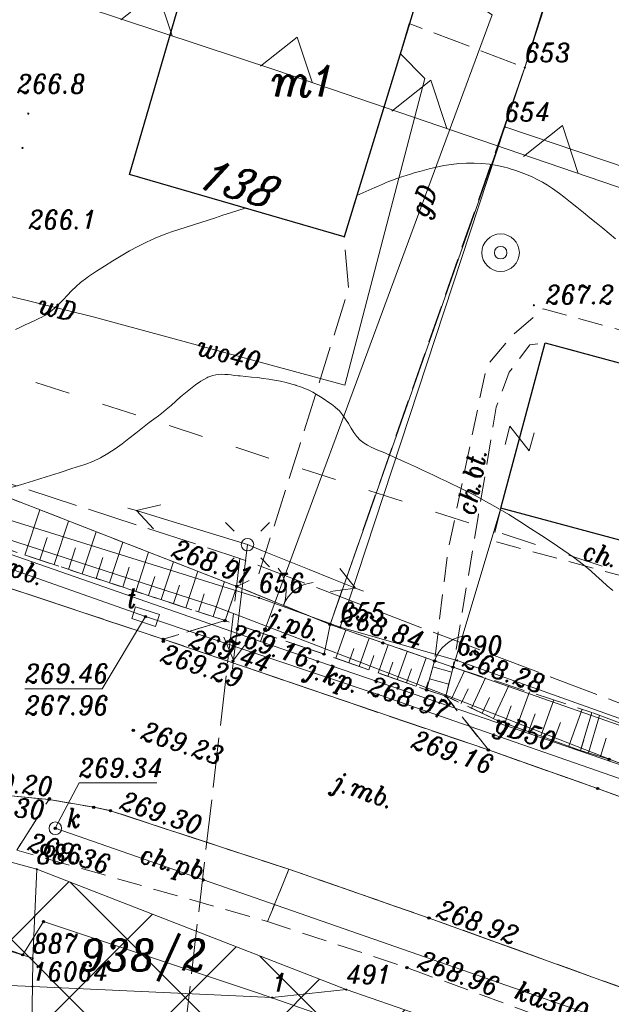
# Model space of a CAD drawing. Header units: metres. Extents: x 7435600 to 7436400, y 5537603 to 5538250.
# Tile 35 of 43: x 7436059 to 7436083, y 5537904 to 5537943. Entities that reach past the tile are written whole.
import ezdxf
from ezdxf.enums import TextEntityAlignment as Align

# ---------------------------------------------------------------- set-up
doc = ezdxf.new("R2010")
doc.units = ezdxf.units.M
doc.header["$MEASUREMENT"] = 0
for name, pattern in [('1.4_1.4', [2.8, 1.4, -1.4]), ('1.5_0.5', [2, 1.5, -0.5]), ('219-500', [0]), ('3117-500', [0]), ('ktok02-500', [0]), ('ktok04-500', [0]), ('mz1.0_0.5', [1.5, 1, -0.5]), ('mz1.25_0.5', [1.75, 1.25, -0.5]), ('mz2.0_0.5', [2.5, 2, -0.5])]:
    doc.linetypes.add(name, pattern=pattern)
doc.layers.get('0').update_dxf_attribs({"color": 2, "linetype": 'CONTINUOUS', "lineweight": 5})
doc.layers.add('!ramka', color=2, linetype='CONTINUOUS', lineweight=0)
doc.layers.add('BUIB02_02', color=7, linetype='CONTINUOUS', lineweight=0)
for name, color, linetype in [('000 Inne (niezydentyfikowane)', 7, 'CONTINUOUS'), ('140-Punkty robocze', 7, 'CONTINUOUS'), ('203-Punkt załamania granicy działki nie stabilizowany', 7, 'CONTINUOUS'), ('203-Punkt załamania granicy działki nie stabilizowany-Atr103', 7, 'CONTINUOUS'), ('203-Punkt załamania granicy działki nie stabilizowany-Atr104', 7, 'CONTINUOUS'), ('211-Nr działki', 7, 'CONTINUOUS'), ('219-Linia granicy', 7, 'CONTINUOUS'), ('238-Punkt adresowy budynku', 7, 'CONTINUOUS'), ('312-Budynek (powierzchnia)', 7, 'CONTINUOUS'), ('312-Numer ewidencyjny budynku-Atr124', 7, 'CONTINUOUS'), ('403-Punkt określonej wysokości', 7, 'CONTINUOUS'), ('811-Warstwica ciągła linia', 7, 'CONTINUOUS'), ('991-Przehaczenie', 7, 'CONTINUOUS'), ('brama (linia)', 7, 'CONTINUOUS'), ('brama (linia) - symbol', 7, 'CONTINUOUS'), ('chodnik (powierzchnia)', 7, 'CONTINUOUS'), ('chodnik (powierzchnia)-Atr17', 7, 'CONTINUOUS'), ('furtka (linia)', 7, 'CONTINUOUS'), ('furtka (linia) - symbol', 7, 'CONTINUOUS'), ('jezdnia (powierzchnia)', 7, 'CONTINUOUS'), ('jezdnia (powierzchnia)-Atr17', 7, 'CONTINUOUS'), ('krawężnik (linia)', 7, 'CONTINUOUS'), ('latarnia na słupie lub maszcie (punkt)', 7, 'CONTINUOUS'), ('Miejsce błędu lub ostrzeżenia po kontroli', 7, 'CONTINUOUS'), ('Nieprzekraczalna linia zabudowy', 7, 'CONTINUOUS'), ('ogrodzenie trwałe (linia)', 7, 'CONTINUOUS'), ('plac (powierzchnia)', 7, 'CONTINUOUS'), ('przewód elektroenergetyczny niskiego napięcia (linia) - symbol', 7, 'CONTINUOUS'), ('przewód gazowy (linia)', 7, 'CONTINUOUS'), ('przewód gazowy (linia)-Atr1', 7, 'CONTINUOUS'), ('przewód kanalizacyjny (linia)', 7, 'CONTINUOUS'), ('przewód kanalizacyjny (linia)-Atr1', 7, 'CONTINUOUS'), ('przewód telekomunikacyjny (linia)', 7, 'CONTINUOUS'), ('przewód telekomunikacyjny - projektowany lub w budowie (linia) - ob. projektowany', 7, 'CONTINUOUS'), ('przewód wodociągowy (linia)', 7, 'CONTINUOUS'), ('przewód wodociągowy (linia)-Atr1', 7, 'CONTINUOUS'), ('punkt o określonej wysokości (sieć kanalizacyjna)', 7, 'CONTINUOUS'), ('punkt o określonej wysokości (sieć kanalizacyjna)-Atr2', 7, 'CONTINUOUS'), ('punkt o określonej wysokości (sieć telekomunikacyjna)', 7, 'CONTINUOUS'), ('punkt o określonej wysokości (sieć telekomunikacyjna)-Atr2', 7, 'CONTINUOUS'), ('punkt o określonej wysokości (sieć telekomunikacyjna)-Atr3', 7, 'CONTINUOUS'), ('punkt wysokościowy naturalny', 7, 'CONTINUOUS'), ('punkt wysokościowy naturalny-Atr2', 7, 'CONTINUOUS'), ('punkt wysokościowy sztuczny', 7, 'CONTINUOUS'), ('punkt wysokościowy sztuczny-Atr2', 7, 'CONTINUOUS'), ('schody w ciągu komunikacyjnym', 7, 'CONTINUOUS'), ('skarpa nieumocniona (powierzchnia)', 7, 'CONTINUOUS'), ('Strefa osuwisk potencjalnych', 7, 'CONTINUOUS'), ('studnia (punkt)', 7, 'CONTINUOUS'), ('studzienka prostokątna - przewód telekomunikacyjny (punkt)', 7, 'CONTINUOUS'), ('studzienka prostokątna - przewód telekomunikacyjny (punkt)-Atr17', 7, 'CONTINUOUS'), ('słup (punkt)', 7, 'CONTINUOUS'), ('właz okrągły - siec kanalizacyjna (punkt)', 7, 'CONTINUOUS'), ('właz okrągły - siec kanalizacyjna (punkt)-Atr17', 7, 'CONTINUOUS')]:
    doc.layers.add(name, color=color, linetype=linetype)
doc.styles.get("Standard").update_dxf_attribs({"font": 'italic_1250.shx', "width": 0.75})
doc.linetypes.add('902-500', pattern='A,3.75,0,[1,ksztalty.shx,S=0.5,R=0,X=0,Y=0],3.75', length=7.5)

# ---------------------------------------------------------------- blocks, each defined once
blk = doc.blocks.new('991')
at = {"color": 0, "linetype": 'Continuous', "lineweight": 0}
for p, q in [((-0.375, 0.5), (0.375, 0.5)), ((-0.375, -0.5), (0.375, 0.5)), ((-0.375, -0.5), (0.375, -0.5))]:
    blk.add_line(p, q, dxfattribs=at)
blk = doc.blocks.new('203')
at = {"linetype": 'Continuous', "lineweight": 0}
h = blk.add_hatch(color=0, dxfattribs=at)
edge = h.paths.add_edge_path()
edge.add_arc((0, 0), 0.045, 0, 360)
blk = doc.blocks.new('US22')
at = {"color": 0, "linetype": 'Continuous', "lineweight": 13}
blk.add_circle((0, 0), 0.25, dxfattribs=at)
blk = doc.blocks.new('US13')
at = {"color": 0, "linetype": 'Continuous', "lineweight": 13}
for radius in [0.75, 0.25]:
    blk.add_circle((0, 0), radius, dxfattribs=at)
blk = doc.blocks.new('PE04')
at = {"color": 0, "linetype": 'Continuous', "lineweight": 13}
for p, q in [((4.65, 0), (3.784, 0.5)), ((0.65, 0), (0, 0)), ((0.65, 0), (1.65, 0)), ((1.65, 0), (2.65, 0)), ((2.65, 0), (3.65, 0)), ((3.65, 0), (4.65, 0)), ((4.65, 0), (3.784, -0.5)), ((4.65, 0), (5, 0))]:
    blk.add_line(p, q, dxfattribs=at)
blk = doc.blocks.new('PW01')
at = {"linetype": 'Continuous', "lineweight": 13}
h = blk.add_hatch(color=0, dxfattribs=at)
edge = h.paths.add_edge_path()
edge.add_arc((0, 0), 0.045, 0, 360)
blk = doc.blocks.new('OK04')
at = {"color": 0, "linetype": 'Continuous', "lineweight": 0}
blk.add_arc((1.5, 0.001), 1.5, 120, 180, dxfattribs=at)
blk = doc.blocks.new('OK02')
at = {"color": 0, "linetype": 'Continuous', "lineweight": 0}
for centre, start, end in [((-1.5, 0), 0, 60), ((1.5, 0), 120, 180)]:
    blk.add_arc(centre, 1.5, start, end, dxfattribs=at)
blk = doc.blocks.new('US15B')
at = {"color": 0, "linetype": 'Continuous', "lineweight": 0}
blk.add_lwpolyline([(-0.5, -0.25), (0.5, -0.25), (0.5, 0.25), (-0.5, 0.25)], close=True, dxfattribs=at)
blk = doc.blocks.new('PW02')
at = {"linetype": 'Continuous', "lineweight": 13}
h = blk.add_hatch(color=0, dxfattribs=at)
edge = h.paths.add_edge_path()
edge.add_arc((0, 0), 0.045, 0, 360)
blk = doc.blocks.new('PIKIETA')
at = {"color": 0}
blk.add_circle((0, 0), 0.045, dxfattribs=at)
blk = doc.blocks.new('801')
at = {"linetype": 'Continuous', "lineweight": 13}
h = blk.add_hatch(color=0, dxfattribs=at)
edge = h.paths.add_edge_path()
edge.add_arc((0, 0), 0.045, 0, 360)
blk = doc.blocks.new('SM04')
at = {"color": 0, "linetype": 'Continuous', "lineweight": 13}
blk.add_circle((0, 0), 0.25, dxfattribs=at)
blk = doc.blocks.new('SM011')
at = {"color": 0, "linetype": 'Continuous', "lineweight": 13}
for p, q in [((-0.53, 0.531), (-0.883, 0.884)), ((0.531, 0.531), (0.884, 0.884)), ((-0.53, -0.53), (-0.883, -0.883)), ((0.531, -0.53), (0.884, -0.883))]:
    blk.add_line(p, q, dxfattribs=at)

msp = doc.modelspace()

# ---------------------------------------------------------------- hatches: boundary and pattern name
at = {"layer": 'BUIB02_02', "linetype": 'Continuous', "lineweight": 5}
h = msp.add_hatch(dxfattribs=at)
h.set_pattern_fill('CROSSHATCH', color=253, style=0, pattern_type=2)
h.set_pattern_definition([(45, (7435961.6253, 5537924.7712), (-2.319904, 2.319904), []), (315, (7435961.6253, 5537924.7712), (2.319904, 2.319904), [])])
h.paths.add_polyline_path([(7436043.44, 5537913.56), (7436060.08, 5537909.02), (7436072.46, 5537904.21), (7436080.45, 5537901.44), (7436125.26, 5537886.3), (7436123.85, 5537883.72), (7436121.78, 5537879.94), (7436111.81, 5537868.54), (7436097.96, 5537862.42), (7436082.82, 5537862.73), (7436056.09, 5537869.29), (7436015.82, 5537881.67), (7435957.74, 5537897.76), (7435948.84, 5537901.62), (7435934.32, 5537910.49), (7435934.03, 5537910.63), (7435939.24, 5537925.51), (7435940.01, 5537935.88), (7435938.04, 5537945.01), (7435935.67, 5537947.6), (7435945.85, 5537945.72), (7435954.28, 5537942.86), (7435969.69, 5537938.08), (7435996.02, 5537930.09), (7436005.99, 5537926.19), (7436016.39, 5537923.91), (7436023.56, 5537921.25)])

# ---------------------------------------------------------------- linework, layer by layer
at = {"layer": '!ramka', "color": 251, "linetype": 'Continuous', "lineweight": 13}
msp.add_3dface([(7435692.445, 5538052.761), (7436192.445, 5538052.761), (7436192.445, 5537747.761), (7435692.445, 5537747.761)], dxfattribs=at)
at = {"layer": '000 Inne (niezydentyfikowane)', "color": 251, "linetype": 'Continuous', "lineweight": 13, "flags": 128}
for points in [[(7436059.61, 5537921.58), (7436060.2, 5537923.39)], [(7436060.78, 5537921.2), (7436061.35, 5537922.94)], [(7436061.9, 5537920.83), (7436062.46, 5537922.51)], [(7436060.2, 5537921.39), (7436060.49, 5537922.28)], [(7436062.99, 5537920.47), (7436063.52, 5537922.1)], [(7436061.35, 5537921.01), (7436061.63, 5537921.87)], [(7436064.04, 5537920.13), (7436064.55, 5537921.7)], [(7436062.45, 5537920.65), (7436062.72, 5537921.48)], [(7436065.05, 5537919.8), (7436065.55, 5537921.31)], [(7436063.52, 5537920.3), (7436063.78, 5537921.1)], [(7436066.04, 5537919.47), (7436066.52, 5537920.94)], [(7436064.55, 5537919.96), (7436064.8, 5537920.73)], [(7436067.13, 5537919.12), (7436067.59, 5537920.52)], [(7436065.55, 5537919.64), (7436065.79, 5537920.38)], [(7436066.55, 5537919.31), (7436066.78, 5537920.03)], [(7436072.04, 5537917.46), (7436072.44, 5537918.59)], [(7436072.98, 5537917.13), (7436073.37, 5537918.26)], [(7436072.56, 5537917.27), (7436072.76, 5537917.84)], [(7436073.74, 5537916.86), (7436074.14, 5537917.99)], [(7436074.5, 5537916.6), (7436074.89, 5537917.73)], [(7436073.36, 5537917), (7436073.56, 5537917.56)], [(7436075.25, 5537916.34), (7436075.65, 5537917.47)], [(7436074.12, 5537916.73), (7436074.32, 5537917.3)], [(7436074.87, 5537916.47), (7436075.07, 5537917.03)], [(7436076.66, 5537915.84), (7436077.18, 5537916.95)], [(7436077.46, 5537915.46), (7436078.03, 5537916.67)], [(7436075.63, 5537916.2), (7436075.73, 5537916.51)], [(7436077.05, 5537915.65), (7436077.33, 5537916.23)], [(7436078.34, 5537915.05), (7436078.96, 5537916.37)], [(7436077.89, 5537915.26), (7436078.19, 5537915.89)], [(7436079.27, 5537914.69), (7436079.78, 5537916.11)], [(7436080.24, 5537914.34), (7436080.76, 5537915.79)], [(7436078.8, 5537914.86), (7436079.05, 5537915.56)], [(7436081.36, 5537913.94), (7436081.89, 5537915.42)], [(7436079.75, 5537914.52), (7436080.01, 5537915.23)], [(7436082.14, 5537913.68), (7436082.59, 5537915.17)], [(7436080.75, 5537914.16), (7436081.02, 5537914.89)], [(7436082.62, 5537913.53), (7436082.85, 5537914.26)]]:
    msp.add_lwpolyline(points, dxfattribs=at)
at = {"layer": '219-Linia granicy', "color": 96, "linetype": '219-500', "lineweight": 13, "flags": 128}
for points in [[(7436082.95, 5537951.41), (7436079.6, 5537941.07)], [(7436079.6, 5537941.07), (7436078.8, 5537938.7)], [(7436078.8, 5537938.7), (7436072.22, 5537918.7)], [(7436078.8, 5537938.7), (7436092.65, 5537934.03)], [(7436055.49, 5537924.07), (7436068.97, 5537919.87)], [(7436072.22, 5537918.7), (7436068.97, 5537919.87)], [(7436072.22, 5537918.7), (7436076.89, 5537917.37)], [(7436087.17, 5537913.7), (7436076.89, 5537917.37)], [(7436059.91, 5537904.33), (7436051.24, 5537904.72)], [(7436059.243, 5537868.457), (7436059.91, 5537904.33)], [(7436069.5, 5537903.89), (7436059.91, 5537904.33)], [(7436072.46, 5537904.21), (7436069.5, 5537903.89)], [(7436072.46, 5537904.21), (7436080.45, 5537901.44)]]:
    msp.add_lwpolyline(points, dxfattribs=at)
at = {"layer": '219-Linia granicy', "color": 96, "linetype": '219-500', "lineweight": 20, "flags": 128}
for points in [[(7436028.97, 5537915.01), (7436059.92, 5537905.46)], [(7436059.92, 5537905.46), (7436060.08, 5537909.02)], [(7436072.46, 5537904.21), (7436060.08, 5537909.02)], [(7436059.92, 5537905.46), (7436059.91, 5537904.33)]]:
    msp.add_lwpolyline(points, dxfattribs=at)
at = {"layer": '312-Budynek (powierzchnia)', "color": 251, "linetype": 'Continuous', "lineweight": 25, "flags": 128}
for points in [[(7436075.92, 5537945.91), (7436074.85, 5537942.39)], [(7436063.79, 5537936.8), (7436066.19, 5537945.04)], [(7436074.85, 5537942.39), (7436072.37, 5537934.3)], [(7436072.37, 5537934.3), (7436063.79, 5537936.8)], [(7436078.64, 5537923.46), (7436080.41, 5537930.07)], [(7436080.41, 5537930.07), (7436090.82, 5537927.26)], [(7436089.05, 5537920.66), (7436078.64, 5537923.46)]]:
    msp.add_lwpolyline(points, dxfattribs=at)
at = {"layer": '811-Warstwica ciągła linia', "color": 32, "linetype": 'Continuous', "lineweight": 13, "flags": 128}
for points in [[(7436083.223, 5537934.23), (7436082.968, 5537934.441), (7436082.712, 5537934.651), (7436082.456, 5537934.861), (7436082.198, 5537935.07), (7436081.94, 5537935.278), (7436081.681, 5537935.485), (7436081.42, 5537935.692), (7436081.158, 5537935.899), (7436080.99, 5537936.03), (7436080.893, 5537936.104), (7436080.702, 5537936.239), (7436080.506, 5537936.367), (7436080.304, 5537936.486), (7436080.097, 5537936.597), (7436079.887, 5537936.699), (7436079.672, 5537936.793), (7436079.454, 5537936.88), (7436079.233, 5537936.958), (7436079.009, 5537937.029), (7436078.9, 5537937.06), (7436078.783, 5537937.091), (7436078.486, 5537937.156), (7436078.185, 5537937.204), (7436077.881, 5537937.235), (7436077.576, 5537937.25), (7436077.27, 5537937.248), (7436076.965, 5537937.231), (7436076.662, 5537937.199), (7436076.362, 5537937.153), (7436076.065, 5537937.093), (7436075.89, 5537937.05), (7436075.774, 5537937.02), (7436075.588, 5537936.971), (7436075.402, 5537936.921), (7436075.217, 5537936.87), (7436075.032, 5537936.816), (7436074.848, 5537936.759), (7436074.666, 5537936.7), (7436074.484, 5537936.637), (7436074.304, 5537936.57), (7436074.126, 5537936.498), (7436074.06, 5537936.47), (7436073.949, 5537936.422), (7436073.831, 5537936.371), (7436073.713, 5537936.32), (7436073.595, 5537936.27), (7436073.477, 5537936.219), (7436073.359, 5537936.168), (7436073.241, 5537936.117), (7436073.123, 5537936.066), (7436073.005, 5537936.014), (7436072.887, 5537935.963), (7436072.88, 5537935.96)], [(7436068.41, 5537935.45), (7436068.116, 5537935.354), (7436067.822, 5537935.259), (7436067.528, 5537935.164), (7436067.234, 5537935.07), (7436066.94, 5537934.975), (7436066.646, 5537934.88), (7436066.352, 5537934.786), (7436066.058, 5537934.691), (7436065.764, 5537934.596), (7436065.47, 5537934.5), (7436065.179, 5537934.398), (7436064.822, 5537934.255), (7436064.472, 5537934.096), (7436064.127, 5537933.923), (7436063.788, 5537933.739), (7436063.453, 5537933.545), (7436063.122, 5537933.343), (7436062.794, 5537933.136), (7436062.468, 5537932.925), (7436062.144, 5537932.712), (7436062.08, 5537932.67), (7436061.832, 5537932.484), (7436061.65, 5537932.321), (7436061.476, 5537932.148), (7436061.306, 5537931.969), (7436061.137, 5537931.79), (7436060.966, 5537931.615), (7436060.789, 5537931.449), (7436060.603, 5537931.297), (7436060.404, 5537931.163), (7436060.25, 5537931.08), (7436060.19, 5537931.051), (7436059.999, 5537930.961), (7436059.808, 5537930.87), (7436059.617, 5537930.78), (7436059.426, 5537930.691), (7436059.235, 5537930.601)], [(7436083.115, 5537920.161), (7436082.893, 5537920.355), (7436082.673, 5537920.553), (7436082.454, 5537920.752), (7436082.233, 5537920.949), (7436082.009, 5537921.141), (7436081.778, 5537921.326), (7436081.54, 5537921.5), (7436081.116, 5537921.792), (7436080.69, 5537922.082), (7436080.263, 5537922.368), (7436079.832, 5537922.65), (7436079.398, 5537922.927), (7436078.96, 5537923.197), (7436078.518, 5537923.46), (7436078.071, 5537923.713), (7436077.619, 5537923.957), (7436077.16, 5537924.19), (7436076.924, 5537924.305), (7436076.688, 5537924.419), (7436076.451, 5537924.532), (7436076.214, 5537924.645), (7436075.977, 5537924.756), (7436075.74, 5537924.867), (7436075.502, 5537924.978), (7436075.265, 5537925.089), (7436075.027, 5537925.199), (7436074.79, 5537925.31), (7436074.643, 5537925.378), (7436074.495, 5537925.444), (7436074.347, 5537925.509), (7436074.198, 5537925.574), (7436074.049, 5537925.638), (7436073.901, 5537925.703), (7436073.752, 5537925.768), (7436073.604, 5537925.834), (7436073.457, 5537925.901), (7436073.31, 5537925.97), (7436073.172, 5537926.05), (7436073.02, 5537926.174), (7436072.886, 5537926.321), (7436072.766, 5537926.484), (7436072.653, 5537926.658), (7436072.543, 5537926.837), (7436072.431, 5537927.015), (7436072.312, 5537927.186), (7436072.181, 5537927.345), (7436072.032, 5537927.485), (7436072, 5537927.51), (7436071.868, 5537927.608), (7436071.723, 5537927.713), (7436071.575, 5537927.814), (7436071.425, 5537927.911), (7436071.272, 5537928.002), (7436071.117, 5537928.088), (7436070.958, 5537928.168), (7436070.795, 5537928.241), (7436070.628, 5537928.307), (7436070.456, 5537928.365), (7436070.44, 5537928.37), (7436070.281, 5537928.417), (7436070.052, 5537928.476), (7436069.823, 5537928.528), (7436069.593, 5537928.573), (7436069.363, 5537928.612), (7436069.133, 5537928.645), (7436068.903, 5537928.674), (7436068.672, 5537928.7), (7436068.441, 5537928.723), (7436068.21, 5537928.744), (7436068.14, 5537928.75), (7436067.978, 5537928.767), (7436067.855, 5537928.781), (7436067.732, 5537928.794), (7436067.608, 5537928.804), (7436067.484, 5537928.808), (7436067.361, 5537928.805), (7436067.239, 5537928.791), (7436067.118, 5537928.766), (7436066.999, 5537928.726), (7436066.92, 5537928.69), (7436066.882, 5537928.67), (7436066.648, 5537928.536), (7436066.429, 5537928.389), (7436066.222, 5537928.232), (7436066.024, 5537928.069), (7436065.832, 5537927.901), (7436065.643, 5537927.731), (7436065.453, 5537927.563), (7436065.262, 5537927.397), (7436065.064, 5537927.238), (7436064.89, 5537927.11), (7436064.857, 5537927.087), (7436064.581, 5537926.884), (7436064.308, 5537926.673), (7436064.037, 5537926.457), (7436063.765, 5537926.242), (7436063.49, 5537926.032), (7436063.21, 5537925.831), (7436062.924, 5537925.643), (7436062.628, 5537925.474), (7436062.322, 5537925.327), (7436062.04, 5537925.22), (7436062.002, 5537925.207), (7436061.489, 5537925.039), (7436060.976, 5537924.874), (7436060.461, 5537924.712), (7436059.946, 5537924.552), (7436059.431, 5537924.395), (7436058.916, 5537924.239)]]:
    msp.add_lwpolyline(points, dxfattribs=at)
at = {"layer": 'brama (linia)', "color": 251, "linetype": 'ktok02-500', "lineweight": 13, "flags": 128}
msp.add_lwpolyline([(7436068.08, 5537920.33), (7436071.81, 5537918.81)], dxfattribs=at)
at = {"layer": 'chodnik (powierzchnia)', "color": 251, "linetype": 'mz1.0_0.5', "lineweight": 13, "flags": 128}
for points in [[(7436075.99, 5537917.35), (7436076.73, 5537917.1), (7436077.73, 5537923.11), (7436078.45, 5537927.49), (7436078.97, 5537928.89), (7436079.8, 5537929.98), (7436080.41, 5537930.07), (7436086.6, 5537928.39), (7436088.6, 5537935.4), (7436087.37, 5537935.82), (7436085.7, 5537929.95), (7436080.33, 5537931.43), (7436079.1, 5537930.37), (7436078.07, 5537929.13), (7436076.5, 5537921.61)], [(7436047.55, 5537924.02), (7436053.81, 5537921.98), (7436065.14, 5537918.22), (7436067.61, 5537918.96), (7436054.18, 5537923.36), (7436046.21, 5537925.97)], [(7436078.64, 5537923.46), (7436078.32, 5537922.15), (7436088.06, 5537919.5), (7436088.69, 5537919.32), (7436089.05, 5537920.66)], [(7436078.14, 5537913.79), (7436082.51, 5537912.25), (7436090.27, 5537909.41), (7436091.48, 5537910.2), (7436082.97, 5537913.42), (7436081.83, 5537913.77), (7436078.55, 5537914.95), (7436076.44, 5537915.94)], [(7436070.16, 5537909.02), (7436069.31, 5537906.93), (7436059.28, 5537909.79), (7436060.57, 5537911.81), (7436062.36, 5537911.5), (7436063.03, 5537911.36)], [(7436119.64, 5537887.4), (7436120.52, 5537889.46), (7436111.99, 5537892.99), (7436104.8, 5537895.98), (7436092.65, 5537900.86), (7436087.88, 5537902.7), (7436075.77, 5537907.07), (7436070.16, 5537909.02), (7436069.31, 5537906.93), (7436074.89, 5537905.09), (7436087.08, 5537900.6), (7436091.48, 5537898.94), (7436103.94, 5537893.9), (7436111.27, 5537890.86), (7436116.57, 5537888.67)]]:
    msp.add_lwpolyline(points, close=True, dxfattribs=at)
at = {"layer": 'furtka (linia)', "color": 251, "linetype": 'ktok04-500', "lineweight": 13, "flags": 128}
msp.add_lwpolyline([(7436075.99, 5537917.35), (7436076.73, 5537917.1)], dxfattribs=at)
at = {"layer": 'jezdnia (powierzchnia)', "color": 251, "linetype": '1.5_0.5', "lineweight": 13, "flags": 128}
for points in [[(7435787.98, 5537999.13), (7435812.53, 5537991.36), (7435837.49, 5537983.4), (7435851.56, 5537978.92), (7435872.9, 5537972.2), (7435884.62, 5537968.52), (7435893.22, 5537965.82), (7435917.63, 5537958.09), (7435931.26, 5537953.8), (7435946.49, 5537948.88), (7435956.04, 5537945.83), (7435981.79, 5537937.53), (7436000.26, 5537931.81), (7436006.5, 5537929.57), (7436018.45, 5537924.52), (7436030.52, 5537919.43), (7436040.91, 5537915.64), (7436044.65, 5537914.31), (7436047.5, 5537913.32), (7436048.48, 5537913.11), (7436051.09, 5537912.8), (7436055.46, 5537912.3), (7436060.57, 5537911.81), (7436062.36, 5537911.5), (7436063.03, 5537911.36), (7436070.16, 5537909.02), (7436075.77, 5537907.07), (7436087.88, 5537902.7), (7436092.65, 5537900.86), (7436104.8, 5537895.98), (7436111.99, 5537892.99), (7436117.36, 5537890.77), (7436120.52, 5537889.46), (7436121.95, 5537888.81), (7436122.58, 5537888.36), (7436123.09, 5537887.94), (7436123.7, 5537887.23), (7436124.27, 5537886.43), (7436124.63, 5537885.44), (7436124.96, 5537883.49), (7436124.82, 5537882.04), (7436132.59, 5537891.94), (7436128.79, 5537893.6), (7436127.56, 5537894.18), (7436120.05, 5537897.35), (7436109.2, 5537901.85), (7436098.73, 5537906.14), (7436090.27, 5537909.41), (7436082.51, 5537912.25), (7436078.14, 5537913.79), (7436065.14, 5537918.22), (7436053.81, 5537921.98), (7436047.55, 5537924.02), (7436039.35, 5537926.69), (7436033.49, 5537928.6), (7436025.95, 5537930.99), (7436016.54, 5537933.92), (7436002.02, 5537938.44), (7435996.37, 5537940.2), (7435994.48, 5537940.74), (7435983.95, 5537944.1), (7435976.31, 5537946.5), (7435971.56, 5537947.96), (7435963.8, 5537950.41), (7435957.25, 5537952.56), (7435948.59, 5537955.3), (7435932.89, 5537960.3), (7435919.95, 5537964.35), (7435895.13, 5537972.13), (7435875.07, 5537978.57), (7435853.94, 5537985.24), (7435845.26, 5537987.99), (7435839.58, 5537989.79), (7435830.87, 5537992.55), (7435814.74, 5537997.65), (7435806.05, 5538000.41), (7435789.9, 5538005.53), (7435788.87, 5538002.22)], [(7436068.08, 5537920.33), (7436071.81, 5537918.81), (7436079.6, 5537941.07), (7436074.98, 5537942.83), (7436072.37, 5537934.3), (7436072.55, 5537932.24), (7436070.63, 5537926.07), (7436068.93, 5537920.74)], [(7436071.57, 5537917.62), (7436067.61, 5537918.96), (7436068.08, 5537920.33), (7436071.81, 5537918.81)], [(7436078.14, 5537913.79), (7436076.44, 5537915.94), (7436075.67, 5537916.19), (7436071.57, 5537917.62), (7436067.61, 5537918.96), (7436065.14, 5537918.22)]]:
    msp.add_lwpolyline(points, close=True, dxfattribs=at)
at = {"layer": 'krawężnik (linia)', "color": 251, "linetype": 'Continuous', "lineweight": 13, "flags": 128}
for points in [[(7436132.59, 5537891.94), (7436128.79, 5537893.6), (7436127.56, 5537894.18), (7436120.05, 5537897.35), (7436109.2, 5537901.85), (7436098.73, 5537906.14), (7436090.27, 5537909.41), (7436082.51, 5537912.25), (7436078.14, 5537913.79), (7436065.14, 5537918.22), (7436053.81, 5537921.98), (7436047.55, 5537924.02), (7436039.35, 5537926.69), (7436033.49, 5537928.6), (7436025.95, 5537930.99), (7436016.54, 5537933.92), (7436002.02, 5537938.44), (7435996.37, 5537940.2), (7435994.48, 5537940.74), (7435983.95, 5537944.1), (7435976.31, 5537946.5), (7435971.56, 5537947.96), (7435963.8, 5537950.41)], [(7436002.02, 5537938.44), (7436016.54, 5537933.92), (7436025.95, 5537930.99), (7436033.49, 5537928.6), (7436039.35, 5537926.69), (7436047.55, 5537924.02), (7436053.81, 5537921.98), (7436065.14, 5537918.22), (7436078.14, 5537913.79), (7436082.51, 5537912.25), (7436090.27, 5537909.41), (7436098.73, 5537906.14), (7436109.2, 5537901.85), (7436120.05, 5537897.35), (7436127.56, 5537894.18), (7436128.79, 5537893.6), (7436132.59, 5537891.94)], [(7436124.96, 5537883.49), (7436124.63, 5537885.44), (7436124.27, 5537886.43), (7436123.7, 5537887.23), (7436123.09, 5537887.94), (7436122.58, 5537888.36), (7436121.95, 5537888.81), (7436120.52, 5537889.46), (7436117.36, 5537890.77), (7436111.99, 5537892.99), (7436104.8, 5537895.98), (7436092.65, 5537900.86), (7436087.88, 5537902.7), (7436075.77, 5537907.07), (7436070.16, 5537909.02), (7436063.03, 5537911.36), (7436062.36, 5537911.5), (7436060.57, 5537911.81), (7436055.46, 5537912.3)]]:
    msp.add_lwpolyline(points, dxfattribs=at)
at = {"layer": 'Miejsce błędu lub ostrzeżenia po kontroli', "color": 214, "linetype": '1.4_1.4', "lineweight": 13, "flags": 128}
msp.add_lwpolyline([(7435942.54, 5537965.49), (7435996.65, 5537949.04), (7436064.9, 5537926.91), (7436099.32, 5537915.75), (7436131.86, 5537901.49)], dxfattribs=at)
at = {"layer": 'Nieprzekraczalna linia zabudowy', "color": 251, "linetype": '3117-500', "lineweight": 13, "flags": 128}
msp.add_lwpolyline([(7436132.87, 5537917.47), (7436105.98, 5537928.56), (7436069.68, 5537940.95), (7436009.28, 5537960.91), (7435960.76, 5537975.49), (7435944.26, 5537980.85)], dxfattribs=at)
msp.add_lwpolyline([(7436132.87, 5537917.47), (7436105.98, 5537928.56), (7436069.68, 5537940.95), (7436009.28, 5537960.91), (7435960.76, 5537975.49), (7435944.26, 5537980.85)], dxfattribs=at)
msp.add_lwpolyline([(7436132.87, 5537917.47), (7436105.98, 5537928.56), (7436069.68, 5537940.95), (7436009.28, 5537960.91), (7435960.76, 5537975.49), (7435944.26, 5537980.85)], dxfattribs=at)
at = {"layer": 'Nieprzekraczalna linia zabudowy', "color": 251, "linetype": '3117-500', "lineweight": 13, "elevation": 0, "flags": 128}
for points in [[(7436065.495, 5537942.342), (7436064.902, 5537944.141), (7436063.44, 5537942.983)], [(7436071.088, 5537940.489), (7436070.496, 5537942.288), (7436069.033, 5537941.13)], [(7436076.477, 5537938.64), (7436075.843, 5537940.564), (7436074.279, 5537939.326)], [(7436081.738, 5537936.834), (7436081.104, 5537938.757), (7436079.541, 5537937.519)]]:
    msp.add_lwpolyline(points, dxfattribs=at)
at = {"layer": 'ogrodzenie trwałe (linia)', "color": 251, "linetype": '902-500', "lineweight": 13, "flags": 128}
for points in [[(7436078.8, 5537938.7), (7436079.6, 5537941.07), (7436082.12, 5537949.24)], [(7436090.82, 5537927.26), (7436092.65, 5537934.03), (7436078.8, 5537938.7), (7436071.81, 5537918.81), (7436075.99, 5537917.35)], [(7436068.08, 5537920.33), (7436055.51, 5537925.21)], [(7436078.64, 5537923.46), (7436076.73, 5537917.1)], [(7436071.81, 5537918.81), (7436073.92, 5537918.07), (7436075.99, 5537917.35)], [(7436086.43, 5537913.72), (7436076.73, 5537917.1)], [(7436068.99, 5537904.06), (7436060.35, 5537906.93), (7436059.52, 5537905.6), (7436056.77, 5537906.59)], [(7436122.66, 5537883.58), (7436115.65, 5537886.77), (7436102.94, 5537891.53), (7436086.08, 5537898.09), (7436068.99, 5537904.06)]]:
    msp.add_lwpolyline(points, dxfattribs=at)
at = {"layer": 'plac (powierzchnia)', "color": 251, "linetype": '1.5_0.5', "lineweight": 13, "flags": 128}
msp.add_lwpolyline([(7436051.09, 5537912.8), (7436051.95, 5537910.49), (7436057.74, 5537909.9), (7436059.28, 5537909.79), (7436060.57, 5537911.81), (7436055.46, 5537912.3)], close=True, dxfattribs=at)
at = {"layer": 'przewód gazowy (linia)', "color": 40, "linetype": 'Continuous', "lineweight": 13, "flags": 128}
for points in [[(7436115.36, 5537902.41), (7436086.96, 5537911.98), (7436069.03, 5537918.12), (7436049.03, 5537925.09), (7436028.69, 5537931.7), (7436019.45, 5537934.66), (7436003.71, 5537939.63), (7435979.37, 5537947.59), (7435943.65, 5537961.27)], [(7436069.03, 5537918.12), (7436078.29, 5537943.18), (7436075.62, 5537944.91)]]:
    msp.add_lwpolyline(points, dxfattribs=at)
at = {"layer": 'przewód kanalizacyjny (linia)', "color": 34, "linetype": 'Continuous', "lineweight": 13, "flags": 128}
msp.add_lwpolyline([(7436094.26, 5537899.01), (7436060.82, 5537910.66)], dxfattribs=at)
at = {"layer": 'przewód telekomunikacyjny (linia)', "color": 30, "linetype": 'Continuous', "lineweight": 13, "flags": 128}
for points in [[(7435943.53, 5537958.19), (7435981.13, 5537946.12), (7435985.96, 5537944.59), (7435999.97, 5537940.23), (7436010.72, 5537936.66), (7436014.01, 5537935.35), (7436017.71, 5537934.36), (7436025.16, 5537932.12), (7436036.65, 5537928.62), (7436050.47, 5537924.04), (7436064.43, 5537919.12), (7436073.85, 5537915.97), (7436089.58, 5537910.49), (7436113.88, 5537900.57), (7436129.588, 5537894.208)], [(7436130.051, 5537895.309), (7436124.6, 5537897.76), (7436116.25, 5537901.53), (7436109.09, 5537903.89), (7436095.83, 5537908.38), (7436076.93, 5537915.79), (7436067.21, 5537919.52), (7436042.88, 5537927.41), (7436013.15, 5537938.11), (7435996, 5537944.11), (7435981.96, 5537949.04)]]:
    msp.add_lwpolyline(points, dxfattribs=at)
at = {"layer": 'przewód telekomunikacyjny - projektowany lub w budowie (linia) - ob. projektowany', "color": 30, "linetype": 'mz2.0_0.5', "lineweight": 13, "flags": 128}
for points in [[(7436035.99, 5537931.9), (7436068.2, 5537921.45)], [(7436062.81, 5537875.04), (7436068.2, 5537921.45), (7436103.18, 5537908.11), (7436130.618, 5537897.247)]]:
    msp.add_lwpolyline(points, dxfattribs=at)
at = {"layer": 'przewód wodociągowy (linia)', "color": 5, "linetype": 'Continuous', "lineweight": 13, "flags": 128}
for points in [[(7436072.4, 5537928.38), (7436075.6, 5537940.63), (7436074.62, 5537941.64)], [(7436048.79, 5537933.76), (7436051.04, 5537933.89), (7436062.33, 5537931.11)], [(7436072.4, 5537928.38), (7436062.33, 5537931.11)]]:
    msp.add_lwpolyline(points, dxfattribs=at)
at = {"layer": 'punkt o określonej wysokości (sieć kanalizacyjna)-Atr2', "color": 251, "lineweight": 13, "flags": 128}
msp.add_lwpolyline([(7436060.82, 5537910.66), (7436061.77, 5537912.47), (7436064.884, 5537912.47)], dxfattribs=at)
at = {"layer": 'punkt o określonej wysokości (sieć telekomunikacyjna)-Atr2', "color": 251, "lineweight": 13, "flags": 128}
msp.add_lwpolyline([(7436064.43, 5537919.12), (7436062.69, 5537916.24), (7436059.608, 5537916.24)], dxfattribs=at)
at = {"layer": 'schody w ciągu komunikacyjnym', "color": 251, "linetype": 'Continuous', "lineweight": 13, "flags": 128}
msp.add_lwpolyline([(7436076.73, 5537917.1), (7436076.44, 5537915.94), (7436075.67, 5537916.19), (7436075.99, 5537917.35)], close=True, dxfattribs=at)
msp.add_lwpolyline([(7436076.73, 5537917.1), (7436076.44, 5537915.94), (7436075.67, 5537916.19), (7436075.99, 5537917.35)], close=True, dxfattribs=at)
for points in [[(7436075.924, 5537917.109), (7436076.68, 5537916.9)], [(7436075.791, 5537916.627), (7436076.559, 5537916.415)]]:
    msp.add_lwpolyline(points, dxfattribs=at)
at = {"layer": 'skarpa nieumocniona (powierzchnia)', "color": 251, "linetype": 'mz1.25_0.5', "lineweight": 13, "flags": 128}
for points in [[(7436067.61, 5537918.96), (7436054.18, 5537923.36), (7436053.45, 5537924.55), (7436052.36, 5537926.81), (7436055.51, 5537925.21), (7436068.08, 5537920.33)], [(7436071.81, 5537918.81), (7436071.57, 5537917.62), (7436075.67, 5537916.19), (7436075.99, 5537917.35), (7436073.92, 5537918.07)], [(7436081.83, 5537913.77), (7436078.55, 5537914.95), (7436076.44, 5537915.94), (7436076.73, 5537917.1), (7436082.28, 5537915.29)], [(7436093.2, 5537911.37), (7436091.48, 5537910.2), (7436082.97, 5537913.42), (7436081.83, 5537913.77), (7436082.28, 5537915.29), (7436086.43, 5537913.72)]]:
    msp.add_lwpolyline(points, close=True, dxfattribs=at)
at = {"layer": 'Strefa osuwisk potencjalnych', "color": 253, "linetype": 'Continuous', "lineweight": 13, "flags": 128}
msp.add_lwpolyline([(7435954.28, 5537942.86), (7435969.69, 5537938.08), (7435996.02, 5537930.09), (7436005.99, 5537926.19), (7436016.39, 5537923.91), (7436023.56, 5537921.25), (7436043.44, 5537913.56), (7436060.08, 5537909.02), (7436072.46, 5537904.21), (7436080.45, 5537901.44), (7436125.26, 5537886.3), (7436123.85, 5537883.72), (7436121.78, 5537879.94), (7436111.81, 5537868.54), (7436097.96, 5537862.42), (7436082.82, 5537862.73), (7436056.09, 5537869.29), (7436015.82, 5537881.67), (7435957.74, 5537897.76)], dxfattribs=at)
msp.add_lwpolyline([(7435954.28, 5537942.86), (7435969.69, 5537938.08), (7435996.02, 5537930.09), (7436005.99, 5537926.19), (7436016.39, 5537923.91), (7436023.56, 5537921.25), (7436043.44, 5537913.56), (7436060.08, 5537909.02), (7436072.46, 5537904.21), (7436080.45, 5537901.44), (7436125.26, 5537886.3), (7436123.85, 5537883.72), (7436121.78, 5537879.94), (7436111.81, 5537868.54), (7436097.96, 5537862.42), (7436082.82, 5537862.73), (7436056.09, 5537869.29), (7436015.82, 5537881.67), (7435957.74, 5537897.76)], dxfattribs=at)
msp.add_lwpolyline([(7435954.28, 5537942.86), (7435969.69, 5537938.08), (7435996.02, 5537930.09), (7436005.99, 5537926.19), (7436016.39, 5537923.91), (7436023.56, 5537921.25), (7436043.44, 5537913.56), (7436060.08, 5537909.02), (7436072.46, 5537904.21), (7436080.45, 5537901.44), (7436125.26, 5537886.3), (7436123.85, 5537883.72), (7436121.78, 5537879.94), (7436111.81, 5537868.54), (7436097.96, 5537862.42), (7436082.82, 5537862.73), (7436056.09, 5537869.29), (7436015.82, 5537881.67), (7435957.74, 5537897.76)], dxfattribs=at)

# ---------------------------------------------------------------- block references
at = {"layer": '140-Punkty robocze', "color": 1, "linetype": 'Continuous', "lineweight": 13}
for p in [(7436068.08, 5537920.33), (7436064.43, 5537919.12), (7436067.61, 5537918.96), (7436065.14, 5537918.22), (7436065.14, 5537918.13), (7436073.92, 5537918.07), (7436071.57, 5537917.62), (7436075.99, 5537917.35), (7436075.67, 5537916.19), (7436076.44, 5537915.94), (7436078.55, 5537914.95), (7436063.94, 5537914.57), (7436078.14, 5537913.79), (7436082.97, 5537913.42), (7436082.51, 5537912.25), (7436060.57, 5537911.81), (7436060.59, 5537911.84), (7436062.36, 5537911.5), (7436063.03, 5537911.36), (7436060.82, 5537910.66), (7436075.77, 5537907.07), (7436060.35, 5537906.93), (7436059.52, 5537905.6), (7436074.89, 5537905.09)]:
    msp.add_blockref('PIKIETA', p, dxfattribs=at)
at = {"layer": '140-Punkty robocze', "color": 251, "linetype": 'Continuous', "lineweight": 13}
for p in [(7436071.81, 5537918.81), (7436076.73, 5537917.1)]:
    msp.add_blockref('PIKIETA', p, dxfattribs=at)
at = {"layer": '203-Punkt załamania granicy działki nie stabilizowany', "color": 3, "linetype": 'Continuous', "lineweight": 13}
for p in [(7436079.6, 5537941.07), (7436078.8, 5537938.7), (7436068.97, 5537919.87), (7436072.22, 5537918.7), (7436076.89, 5537917.37), (7436060.08, 5537909.02), (7436059.92, 5537905.46), (7436059.91, 5537904.33), (7436069.5, 5537903.89), (7436072.46, 5537904.21)]:
    msp.add_blockref('203', p, dxfattribs=at)
at = {"layer": '403-Punkt określonej wysokości', "color": 251, "linetype": 'Continuous', "lineweight": 13}
for p in [(7436068.08, 5537920.33), (7436064.43, 5537919.12), (7436067.61, 5537918.96), (7436071.81, 5537918.81), (7436065.14, 5537918.22), (7436065.14, 5537918.13), (7436073.92, 5537918.07), (7436071.57, 5537917.62), (7436075.99, 5537917.35), (7436076.73, 5537917.1), (7436075.67, 5537916.19), (7436076.44, 5537915.94), (7436078.55, 5537914.95), (7436063.94, 5537914.57), (7436078.14, 5537913.79), (7436082.97, 5537913.42), (7436082.51, 5537912.25), (7436060.57, 5537911.81), (7436060.59, 5537911.84), (7436062.36, 5537911.5), (7436063.03, 5537911.36), (7436060.82, 5537910.66), (7436075.77, 5537907.07), (7436060.35, 5537906.93), (7436059.52, 5537905.6), (7436074.89, 5537905.09)]:
    msp.add_blockref('801', p, dxfattribs=at)
at = {"layer": '991-Przehaczenie', "color": 251, "linetype": 'Continuous', "lineweight": 13, "rotation": 74.90899999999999}
msp.add_blockref('991', (7436079.39, 5537926.24), dxfattribs=at)
at = {"layer": 'brama (linia) - symbol', "color": 251, "linetype": 'Continuous', "lineweight": 13, "rotation": 337.829}
msp.add_blockref('OK02', (7436069.945, 5537919.57), dxfattribs=at)
at = {"layer": 'furtka (linia) - symbol', "color": 251, "linetype": 'Continuous', "lineweight": 13, "rotation": 341.3330000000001}
msp.add_blockref('OK04', (7436075.99, 5537917.35), dxfattribs=at)
at = {"layer": 'latarnia na słupie lub maszcie (punkt)', "color": 251, "linetype": 'Continuous', "lineweight": 13}
msp.add_blockref('SM011', (7436068.51, 5537922), dxfattribs=at)
at = {"layer": 'przewód elektroenergetyczny niskiego napięcia (linia) - symbol', "color": 1, "linetype": 'Continuous', "lineweight": 13}
for rotation in [162.993, 338.069, 263.104]:
    msp.add_blockref('PE04', (7436068.51, 5537922), dxfattribs=dict(at, rotation=rotation))
at = {"layer": 'punkt o określonej wysokości (sieć kanalizacyjna)', "color": 34, "linetype": 'Continuous', "lineweight": 13}
msp.add_blockref('PW01', (7436060.82, 5537910.66), dxfattribs=at)
at = {"layer": 'punkt o określonej wysokości (sieć telekomunikacyjna)', "color": 30, "linetype": 'Continuous', "lineweight": 13, "rotation": 341.112}
msp.add_blockref('PW01', (7436064.43, 5537919.12), dxfattribs=at)
at = {"layer": 'punkt wysokościowy naturalny', "color": 251, "linetype": 'Continuous', "lineweight": 13}
for p in [(7436059.74, 5537939.23), (7436059.51, 5537937.86), (7436079.96, 5537931.57)]:
    msp.add_blockref('PW01', p, dxfattribs=at)
at = {"layer": 'punkt wysokościowy sztuczny', "color": 251, "linetype": 'Continuous', "lineweight": 13}
for p in [(7436068.08, 5537920.33), (7436067.61, 5537918.96), (7436071.81, 5537918.81), (7436065.14, 5537918.22), (7436065.14, 5537918.13), (7436076.73, 5537917.1), (7436076.44, 5537915.94), (7436063.94, 5537914.57), (7436078.14, 5537913.79), (7436060.57, 5537911.81), (7436060.59, 5537911.84), (7436063.03, 5537911.36), (7436075.77, 5537907.07), (7436074.89, 5537905.09)]:
    msp.add_blockref('PW02', p, dxfattribs=at)
at = {"layer": 'studnia (punkt)', "color": 251, "linetype": 'Continuous', "lineweight": 13, "rotation": 179.999}
msp.add_blockref('US13', (7436078.63, 5537933.67), dxfattribs=at)
at = {"layer": 'studzienka prostokątna - przewód telekomunikacyjny (punkt)', "color": 30, "linetype": 'Continuous', "lineweight": 13, "rotation": 341.715}
msp.add_blockref('US15B', (7436064.43, 5537919.12), dxfattribs=at)
at = {"layer": 'słup (punkt)', "color": 251, "linetype": 'Continuous', "lineweight": 13}
msp.add_blockref('SM04', (7436068.51, 5537922), dxfattribs=at)
at = {"layer": 'właz okrągły - siec kanalizacyjna (punkt)', "color": 251, "linetype": 'Continuous', "lineweight": 13, "rotation": 2.811}
msp.add_blockref('US22', (7436060.82, 5537910.66), dxfattribs=at)

# ---------------------------------------------------------------- texts
at = {"layer": '203-Punkt załamania granicy działki nie stabilizowany-Atr103', "color": 251, "lineweight": 13, "width": 0.9}
for s, p in [('886', (7436060.08, 5537909.02)), ('886', (7436060.08, 5537909.02)), ('887', (7436059.92, 5537905.46)), ('887', (7436059.92, 5537905.46)), ('1', (7436069.5, 5537903.89)), ('1', (7436069.5, 5537903.89))]:
    msp.add_text(s, height=0.75, dxfattribs=at).set_placement(p, align=Align.BOTTOM_LEFT)
at = {"layer": '203-Punkt załamania granicy działki nie stabilizowany-Atr104', "color": 251, "lineweight": 13, "width": 0.9}
for s, p in [('653', (7436079.6, 5537941.07)), ('654', (7436078.8, 5537938.7)), ('656', (7436068.97, 5537919.87)), ('655', (7436072.22, 5537918.7)), ('690', (7436076.89, 5537917.37)), ('16064', (7436059.91, 5537904.33)), ('491', (7436072.46, 5537904.21))]:
    msp.add_text(s, height=0.75, dxfattribs=at).set_placement(p, align=Align.BOTTOM_LEFT)
at = {"layer": '211-Nr działki', "color": 96, "linetype": 'Continuous', "lineweight": 20, "width": 0.9}
msp.add_text('938/2', height=1.25, dxfattribs=at).set_placement((7436061.786, 5537904.969))
at = {"layer": '238-Punkt adresowy budynku', "color": 251, "linetype": 'Continuous', "lineweight": 13, "oblique": 15, "width": 0.9}
msp.add_text('138', height=1.25, rotation=-16.324, dxfattribs=at).set_placement((7436067.89, 5537935.87), align=Align.CENTER)
at = {"layer": '312-Numer ewidencyjny budynku-Atr124', "color": 251, "lineweight": 13, "width": 0.9}
msp.add_text('m1', height=1.25, dxfattribs=at).set_placement((7436070.77, 5537940.54), align=Align.MIDDLE_CENTER)
at = {"layer": 'chodnik (powierzchnia)-Atr17', "color": 251, "lineweight": 13, "width": 0.9}
for s, rotation, p in [('ch.bt.', 79.579, (7436077.6, 5537923.14)), ('ch.bt.', 345.833, (7436081.87, 5537921.42)), ('ch.pb.', -18.359, (7436057.52, 5537921.25)), ('ch.pb.', 344.085, (7436064.15, 5537909.3))]:
    msp.add_text(s, height=0.75, rotation=rotation, dxfattribs=at).set_placement(p)
at = {"layer": 'jezdnia (powierzchnia)-Atr17', "color": 251, "lineweight": 13, "width": 0.9}
for s, rotation, p in [('j.pb.', 341.305, (7436069.3, 5537918.79)), ('j.kp.', -18.818, (7436070.82, 5537916.74)), ('j.mb.', 341.182, (7436071.89, 5537912.22))]:
    msp.add_text(s, height=0.75, rotation=rotation, dxfattribs=at).set_placement(p)
at = {"layer": 'przewód gazowy (linia)-Atr1', "color": 251, "lineweight": 13, "width": 0.9}
for s, rotation, p in [('gD', 69.72, (7436075.33, 5537935.17)), ('gD50', -18.904, (7436078.47, 5537914.89))]:
    msp.add_text(s, height=0.75, rotation=rotation, dxfattribs=at).set_placement(p, align=Align.MIDDLE_LEFT)
at = {"layer": 'przewód kanalizacyjny (linia)-Atr1', "color": 34, "lineweight": 13, "width": 0.9}
msp.add_text('kd300', height=0.75, rotation=-19.208, dxfattribs=at).set_placement((7436079.27, 5537904.23), align=Align.MIDDLE_LEFT)
at = {"layer": 'przewód wodociągowy (linia)-Atr1', "color": 5, "lineweight": 13, "width": 0.9}
for s, rotation, p in [('wD', 346.167, (7436060.17, 5537931.64)), ('wo40', 344.831, (7436066.53, 5537929.97))]:
    msp.add_text(s, height=0.75, rotation=rotation, dxfattribs=at).set_placement(p, align=Align.MIDDLE_LEFT)
at = {"layer": 'punkt o określonej wysokości (sieć kanalizacyjna)-Atr2', "color": 34, "lineweight": 13, "width": 0.9}
msp.add_text('269.34', height=0.75, dxfattribs=at).set_placement((7436061.77, 5537912.478), align=Align.BOTTOM_LEFT)
at = {"layer": 'punkt o określonej wysokości (sieć telekomunikacyjna)-Atr2', "color": 30, "lineweight": 13, "width": 0.9}
msp.add_text('269.46', height=0.75, dxfattribs=at).set_placement((7436059.608, 5537916.248), align=Align.BOTTOM_LEFT)
at = {"layer": 'punkt o określonej wysokości (sieć telekomunikacyjna)-Atr3', "color": 30, "lineweight": 13, "width": 0.9}
msp.add_text('267.96', height=0.75, dxfattribs=at).set_placement((7436059.608, 5537914.973), align=Align.BOTTOM_LEFT)
at = {"layer": 'punkt wysokościowy naturalny-Atr2', "color": 251, "lineweight": 13, "width": 0.9}
for s, p in [('266.8', (7436059.29, 5537940.05)), ('266.1', (7436059.75, 5537934.62)), ('267.2', (7436080.43, 5537931.62))]:
    msp.add_text(s, height=0.75, dxfattribs=at).set_placement(p)
at = {"layer": 'punkt wysokościowy sztuczny-Atr2', "color": 251, "lineweight": 9, "width": 0.9}
for s, rotation, p in [('268.91', 338.782, (7436065.42, 5537921.54)), ('268.84', -19.326, (7436072.21, 5537918.88)), ('269.44', 341.182, (7436066.11, 5537917.93)), ('269.16', 341.305, (7436067.73, 5537918.14)), ('269.29', 341.182, (7436064.98, 5537917.34)), ('268.28', 340.789, (7436077.06, 5537917.14)), ('268.97', 341.182, (7436073.28, 5537916.05)), ('269.23', -18.61, (7436064.2, 5537914.24)), ('269.16', 341.182, (7436075.01, 5537913.89)), ('269.20', 354.523, (7436057.35, 5537912.26)), ('269.30', 354.523, (7436057.03, 5537911.33)), ('269.30', -18.61, (7436063.35, 5537911.45)), ('269.36', 343.244, (7436059.68, 5537909.79)), ('268.92', -19.842, (7436076.02, 5537907.12)), ('268.96', 339.78, (7436075.26, 5537905.09))]:
    msp.add_text(s, height=0.75, rotation=rotation, dxfattribs=at).set_placement(p)
at = {"layer": 'studzienka prostokątna - przewód telekomunikacyjny (punkt)-Atr17', "color": 30, "lineweight": 13, "width": 0.9}
msp.add_text('t', height=0.75, dxfattribs=at).set_placement((7436063.67, 5537919.49))
at = {"layer": 'właz okrągły - siec kanalizacyjna (punkt)-Atr17', "color": 251, "lineweight": 13, "width": 0.9}
msp.add_text('k', height=0.75, dxfattribs=at).set_placement((7436061.28, 5537911.07), align=Align.MIDDLE_LEFT)

doc.saveas('drawing.dxf')
